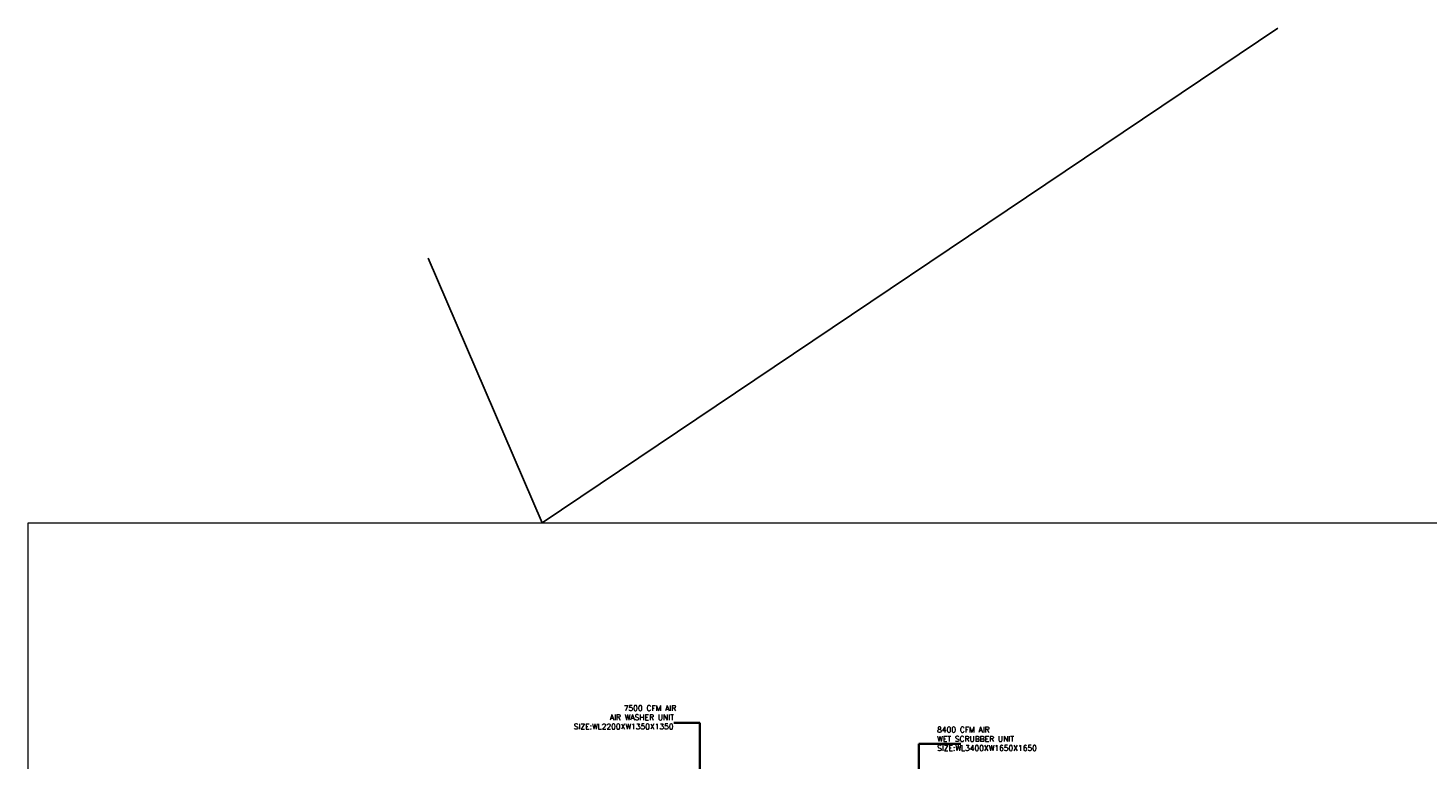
# Model space of a CAD drawing. Header units: inches. Extents: x 110711 to 158499, y 12149 to 19253.
# Tile 31 of 46: x 122776 to 124298, y 18457 to 19253. Entities that reach past the tile are written whole.
import ezdxf

# ---------------------------------------------------------------- set-up
doc = ezdxf.new("R2010")
doc.units = ezdxf.units.IN
doc.header["$MEASUREMENT"] = 0
doc.layers.add('HVAC SERVICE', color=7, linetype='Continuous', lineweight=35)
doc.layers.add('HVAC TEXT PP', color=7, linetype='Continuous', lineweight=20)
doc.layers.add('PLUGD COMMENTS', color=255, linetype='Continuous')
doc.styles.get("Standard").update_dxf_attribs({"font": 'romans.shx', "height": 6})
doc.dimstyles.new('ISO-10', dxfattribs={"dimtxt": 6, "dimasz": 0.5, "dimexe": 1.25, "dimexo": 0.625, "dimtad": 1, "dimtoh": 1, "dimdec": 1, "dimlunit": 4, "dimtxsty": 'Standard', "dimblk": 'ARCHTICK', "dimcen": 2.5, "dimclrt": 3, "dimadec": 0, "dimazin": 0, "dimtfac": 1, "dimtdec": 1, "dimtmove": 1, "dimatfit": 3, "dimfxl": 1, "dimarcsym": 0})

# ---------------------------------------------------------------- blocks, each defined once
blk = doc.blocks.new('_ArchTick')
at = {"color": 0, "linetype": 'ByBlock', "const_width": 0.15}
blk.add_lwpolyline([(-0.5, -0.5), (0.5, 0.5)], dxfattribs=at)
blk = doc.blocks.new('HVAC SERVICE')
at = {"layer": 'HVAC TEXT PP', "insert": (596.2, 140.4), "char_height": 6, "attachment_point": 1, "bg_fill": 2}
blk.add_mtext_dynamic_manual_height_columns('8400 CFM AIR \\PWET SCRUBBER UNIT \\PSIZE:WL3400XW1650X1650', width=135.311, gutter_width=50, heights=[0], dxfattribs=at)
at = {"layer": 'HVAC TEXT PP'}
blk.add_leader([(576.4, 85.4), (576.4, 121.9), (621.9, 121.9)], dimstyle='ISO-10', override={"dimasz": 6, "dimtad": 0}, dxfattribs=at)
at = {"layer": 'HVAC TEXT PP', "insert": (184.7, 163.8), "char_height": 6, "attachment_point": 1, "bg_fill": 2}
blk.add_mtext_dynamic_manual_height_columns('\\pi70.74;7500 CFM AIR \\P\\pi55.597;AIR WASHER UNIT \\P\\pi16.454;SIZE:WL2200XW1350X1350', width=135.311, gutter_width=50, heights=[0], dxfattribs=at)
at = {"layer": 'HVAC TEXT PP', "insert": (479.3, -62.2), "char_height": 6, "attachment_point": 1, "rotation": 90, "bg_fill": 2}
blk.add_mtext_dynamic_manual_height_columns('\\pi45.227;8400 CFM \\P\\pi32.227;W1050XH450MM', width=135.311, gutter_width=50, heights=[0], dxfattribs=at)
at = {"layer": 'HVAC TEXT PP'}
blk.add_leader([(338.3, 79.9), (338.3, 144.9), (309.8, 144.9)], dimstyle='ISO-10', override={"dimasz": 6, "dimtad": 0}, dxfattribs=at)

msp = doc.modelspace()

# ---------------------------------------------------------------- linework, layer by layer
at = {"layer": 'HVAC TEXT PP'}
msp.add_lwpolyline([(122775.67, 18714.54), (124713.6, 18714.54), (124713.6, 17319.69), (122775.67, 17319.69)], close=True, dxfattribs=at)
at = {"layer": 'PLUGD COMMENTS'}
for p, q in [((123334.64, 18714.54), (124134.66, 19252.63)), ((123210.89, 19002.45), (123334.64, 18714.54))]:
    msp.add_line(p, q, dxfattribs=at)

# ---------------------------------------------------------------- next in the draw order: block references
at = {"layer": 'HVAC SERVICE'}
msp.add_blockref('HVAC SERVICE', (123167.99, 18352.43), dxfattribs=at)

doc.saveas('drawing.dxf')
